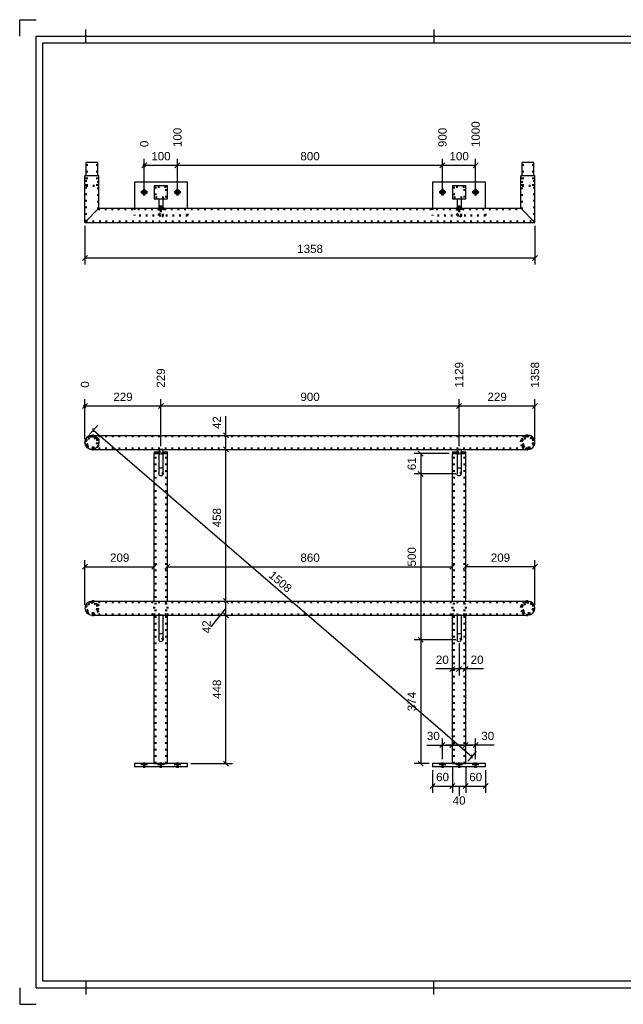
# Model space of a CAD drawing. Header units: millimetres. Extents: x -31 to 389, y -511 to -214.
# Tile 1 of 4: x -31 to 151, y -511 to -214. Entities that reach past the tile are written whole.
import ezdxf

# ---------------------------------------------------------------- set-up
doc = ezdxf.new("R2010")
doc.units = ezdxf.units.MM
doc.linetypes.add('DOT', pattern=[2, 0.5, -1.5])
doc.linetypes.add('STRICHPUNKT2', pattern=[18.5, 10, -4, 0.5, -4])
doc.layers.get('0').update_dxf_attribs({"linetype": 'CONTINUOUS'})
doc.layers.add('DIM49', color=4, linetype='CONTINUOUS')
doc.layers.add('TXT_DIM49', color=2, linetype='CONTINUOUS')
doc.layers.add('LE_ALL', color=7, linetype='CONTINUOUS', lineweight=50)
doc.styles.add('ARIAL', font='arial.ttf')

# ---------------------------------------------------------------- blocks, each defined once
blk = doc.blocks.new('DINA3_00002', base_point=(381.65, -504.49))
for p, q in [((-11.35, -221.49), (-11.35, -217.49)), ((93.65, -217.49), (93.65, -221.49)), ((-24.35, -504.49), (-24.35, -221.49)), ((-24.35, -221.49), (381.65, -221.49)), ((381.65, -504.49), (-24.35, -504.49)), ((-11.35, -504.49), (-11.35, -508.49)), ((93.65, -508.49), (93.65, -504.49)), ((-26.35, -506.49), (383.65, -506.49))]:
    blk.add_line(p, q)
for points in [[(-31.35, -219.49), (-31.35, -214.49), (-26.35, -214.49)], [(-26.35, -506.49), (-26.35, -219.49), (383.65, -219.49)], [(-31.35, -506.49), (-31.35, -511.49), (-26.35, -511.49)]]:
    blk.add_lwpolyline(points)
blk = doc.blocks.new('_ZBL0023_00001')
blk.add_blockref('DINA3_00002', (381.65, -504.49))
blk = doc.blocks.new('Constructie buis 42.4x2.6_00082', base_point=(-11.4, -275.37))
for p in [(-7.42, -271.39), (124.18, -275.63)]:
    blk.add_line(p, (119.94, -271.39))
blk.add_lwpolyline([(-7.42, -271.39), (-11.66, -275.63), (124.18, -275.63)])
at = {"layer": 'LE_ALL', "color": 3, "linetype": 'DOT'}
for p, q in [((-7.68, -271.65), (120.2, -271.65)), ((-11.4, -275.37), (123.92, -275.37))]:
    blk.add_line(p, q, dxfattribs=at)
blk = doc.blocks.new('Constructie buis 42.4x2.6_00081')
blk.add_blockref('Constructie buis 42.4x2.6_00082', (-11.4, -275.37))
blk = doc.blocks.new('Constructie buis 42.4x2.6_00084', base_point=(123.92, -275.37))
for p in [(124.18, -261.61), (119.94, -271.39)]:
    blk.add_line(p, (119.94, -261.61))
blk.add_lwpolyline([(119.94, -271.39), (124.18, -275.63), (124.18, -261.61)])
at = {"layer": 'LE_ALL', "color": 3, "linetype": 'DOT'}
for p, q in [((120.2, -271.65), (120.2, -261.61)), ((123.92, -275.37), (123.92, -261.61))]:
    blk.add_line(p, q, dxfattribs=at)
blk = doc.blocks.new('Constructie buis 42.4x2.6_00083')
blk.add_blockref('Constructie buis 42.4x2.6_00084', (123.92, -275.37))
blk = doc.blocks.new('Constructie buis 42.4x2.6_00086', base_point=(-7.68, -271.65))
for p in [(-7.42, -261.61), (-11.66, -275.63)]:
    blk.add_line(p, (-11.66, -261.61))
blk.add_lwpolyline([(-11.66, -275.63), (-7.42, -271.39), (-7.42, -261.61)])
at = {"layer": 'LE_ALL', "color": 3, "linetype": 'DOT'}
for p, q in [((-11.4, -275.37), (-11.4, -261.61)), ((-7.68, -271.65), (-7.68, -261.61))]:
    blk.add_line(p, q, dxfattribs=at)
blk = doc.blocks.new('Constructie buis 42.4x2.6_00085')
blk.add_blockref('Constructie buis 42.4x2.6_00086', (-7.68, -271.65))
blk = doc.blocks.new('Koker 40x40x4 EN 10219-2_00089', base_point=(99.66, -264.91))
at = {"layer": 'LE_ALL', "color": 3, "linetype": 'DOT'}
blk.add_lwpolyline([(99.66, -264.91), (99.66, -268.11), (102.86, -268.11), (102.86, -264.91)], close=True, dxfattribs=at)
blk = doc.blocks.new('Koker 40x40x4 EN 10219-2_00088')
blk.add_blockref('Koker 40x40x4 EN 10219-2_00089', (99.66, -264.91))
blk = doc.blocks.new('Massieve as 12_00091', base_point=(100.66, -273.51))
for p, q in [((100.66, -268.51), (101.86, -268.51)), ((100.66, -268.51), (100.66, -271.39)), ((101.86, -268.51), (101.86, -271.39))]:
    blk.add_line(p, q)
at = {"layer": 'LE_ALL', "color": 3, "linetype": 'DOT'}
for p, q in [((100.66, -271.39), (100.66, -271.71)), ((100.66, -271.71), (101.86, -271.71)), ((100.66, -273.51), (100.66, -271.71)), ((101.86, -271.39), (101.86, -271.71)), ((101.86, -273.51), (101.86, -271.71))]:
    blk.add_line(p, q, dxfattribs=at)
blk.add_circle((101.26, -273.51), 0.6, dxfattribs=at)
blk = doc.blocks.new('Massieve as 12_00090')
blk.add_blockref('Massieve as 12_00091', (100.66, -273.51))
blk = doc.blocks.new('Strip 40x5_00093', base_point=(99.26, -264.51))
for p, q in [((99.26, -264.51), (103.26, -264.51)), ((99.26, -264.51), (99.26, -268.51)), ((103.26, -268.51), (103.26, -264.51)), ((99.26, -268.51), (103.26, -268.51))]:
    blk.add_line(p, q)
blk = doc.blocks.new('Strip 40x5_00092')
blk.add_blockref('Strip 40x5_00093', (99.26, -264.51))
blk = doc.blocks.new('Strip 100x10_00095', base_point=(101.86, -271.15))
for p, q in [((93.26, -263.51), (93.26, -271.39)), ((109.26, -263.51), (93.26, -263.51)), ((109.26, -271.39), (109.26, -263.51))]:
    blk.add_line(p, q)
blk.add_lwpolyline([(100.66, -271.15, 0.092467), (100.57, -271.39)], format="xyb")
for centre in [(96.26, -266.51), (106.26, -266.51)]:
    blk.add_circle(centre, 0.7)
blk.add_arc((101.26, -271.51), 0.7, 9.8709, 31.0027)
at = {"layer": 'LE_ALL', "color": 3, "linetype": 'DOT'}
for p, q in [((93.26, -271.39), (93.26, -273.51)), ((109.26, -273.51), (109.26, -271.39)), ((109.26, -273.51), (93.26, -273.51))]:
    blk.add_line(p, q, dxfattribs=at)
for points in [[(100.57, -271.39, 1.18903), (101.95, -271.39)], [(101.86, -271.15, 0.263265), (101.26, -270.81, 0.263265), (100.66, -271.15)]]:
    blk.add_lwpolyline(points, format="xyb", dxfattribs=at)
blk = doc.blocks.new('_00097', base_point=(96.26, -266.51))
at = {"layer": 'LE_ALL', "color": 1, "linetype": 'STRICHPUNKT2'}
for p, q in [((96.26, -266.51), (95.26, -266.51)), ((96.26, -266.51), (95.26, -266.51)), ((96.26, -266.51), (96.26, -265.51)), ((96.26, -266.51), (96.26, -265.51)), ((96.26, -266.51), (96.26, -267.51)), ((96.26, -266.51), (97.26, -266.51)), ((96.26, -266.51), (96.26, -267.51)), ((96.26, -266.51), (97.26, -266.51)), ((106.26, -266.51), (105.26, -266.51)), ((106.26, -266.51), (105.26, -266.51)), ((106.26, -266.51), (106.26, -265.51)), ((106.26, -266.51), (106.26, -265.51)), ((106.26, -266.51), (106.26, -267.51)), ((106.26, -266.51), (107.26, -266.51)), ((106.26, -266.51), (106.26, -267.51)), ((106.26, -266.51), (107.26, -266.51)), ((101.26, -271.51), (100.26, -271.51)), ((101.26, -271.51), (100.26, -271.51)), ((101.26, -271.51), (101.26, -270.51)), ((101.26, -271.51), (101.26, -270.51)), ((101.26, -271.51), (102.26, -271.51)), ((101.26, -271.51), (101.26, -272.51)), ((101.26, -271.51), (102.26, -271.51)), ((101.26, -271.51), (101.26, -272.51))]:
    blk.add_line(p, q, dxfattribs=at)
blk = doc.blocks.new('_00096')
blk.add_blockref('_00097', (96.26, -266.51))
blk = doc.blocks.new('Strip 100x10_00094')
for name, p in [('Strip 100x10_00095', (101.86, -271.15)), ('_00096', (0, 0))]:
    blk.add_blockref(name, p)
blk = doc.blocks.new('Baluster_00087')
for name in ['Strip 100x10_00094', 'Strip 40x5_00092', 'Koker 40x40x4 EN 10219-2_00088', 'Massieve as 12_00090']:
    blk.add_blockref(name, (0, 0))
blk = doc.blocks.new('Koker 40x40x4 EN 10219-2_00100', base_point=(9.66, -264.91))
at = {"layer": 'LE_ALL', "color": 3, "linetype": 'DOT'}
blk.add_lwpolyline([(9.66, -264.91), (9.66, -268.11), (12.86, -268.11), (12.86, -264.91)], close=True, dxfattribs=at)
blk = doc.blocks.new('Koker 40x40x4 EN 10219-2_00099')
blk.add_blockref('Koker 40x40x4 EN 10219-2_00100', (9.66, -264.91))
blk = doc.blocks.new('Massieve as 12_00102', base_point=(10.66, -273.51))
for p, q in [((10.66, -268.51), (11.86, -268.51)), ((10.66, -268.51), (10.66, -271.39)), ((11.86, -268.51), (11.86, -271.39))]:
    blk.add_line(p, q)
at = {"layer": 'LE_ALL', "color": 3, "linetype": 'DOT'}
for p, q in [((10.66, -271.39), (10.66, -271.71)), ((10.66, -271.71), (11.86, -271.71)), ((10.66, -273.51), (10.66, -271.71)), ((11.86, -271.39), (11.86, -271.71)), ((11.86, -273.51), (11.86, -271.71))]:
    blk.add_line(p, q, dxfattribs=at)
blk.add_circle((11.26, -273.51), 0.6, dxfattribs=at)
blk = doc.blocks.new('Massieve as 12_00101')
blk.add_blockref('Massieve as 12_00102', (10.66, -273.51))
blk = doc.blocks.new('Strip 40x5_00104', base_point=(9.26, -264.51))
for p, q in [((9.26, -264.51), (13.26, -264.51)), ((9.26, -264.51), (9.26, -268.51)), ((13.26, -268.51), (13.26, -264.51)), ((9.26, -268.51), (13.26, -268.51))]:
    blk.add_line(p, q)
blk = doc.blocks.new('Strip 40x5_00103')
blk.add_blockref('Strip 40x5_00104', (9.26, -264.51))
blk = doc.blocks.new('_D3', base_point=(17.51, -252.91))
at = {"layer": 'DIM49', "color": 1}
for p, q in [((15.51, -259.16), (17.01, -257.66)), ((16.26, -265.51), (16.26, -256.41)), ((6.26, -258.41), (16.26, -258.41))]:
    blk.add_line(p, q, dxfattribs=at)
at = {"layer": 'TXT_DIM49', "style": 'ARIAL'}
blk.add_text('100', height=2.5, rotation=90.0002, dxfattribs=at).set_placement((17.51, -252.91))
blk = doc.blocks.new('_D4', base_point=(97.51, -252.91))
at = {"layer": 'DIM49', "color": 1}
for p, q in [((95.51, -259.16), (97.01, -257.66)), ((96.26, -265.51), (96.26, -256.41)), ((6.26, -258.41), (96.26, -258.41))]:
    blk.add_line(p, q, dxfattribs=at)
at = {"layer": 'TXT_DIM49', "style": 'ARIAL'}
blk.add_text('900', height=2.5, rotation=90.0002, dxfattribs=at).set_placement((97.51, -252.91))
blk = doc.blocks.new('_D5', base_point=(107.51, -252.91))
at = {"layer": 'DIM49', "color": 1}
for p, q in [((105.51, -259.16), (107.01, -257.66)), ((106.26, -265.51), (106.26, -256.41)), ((6.26, -258.41), (106.26, -258.41))]:
    blk.add_line(p, q, dxfattribs=at)
at = {"layer": 'TXT_DIM49', "style": 'ARIAL'}
blk.add_text('1000', height=2.5, rotation=90.0002, dxfattribs=at).set_placement((107.51, -252.91))
blk = doc.blocks.new('_D6', base_point=(7.51, -252.91))
at = {"layer": 'DIM49', "color": 1}
for p, q in [((6.61, -258.29), (5.91, -258.29)), ((6.44, -258.09), (6.07, -258.09)), ((6.26, -265.51), (6.26, -256.41)), ((6.62, -258.49), (5.89, -258.49)), ((6.01, -258.69), (6.51, -258.69))]:
    blk.add_line(p, q, dxfattribs=at)
blk.add_lwpolyline([(5.9, -258.51), (5.93, -258.6), (5.99, -258.68), (6.07, -258.74), (6.16, -258.77), (6.26, -258.79), (6.35, -258.77), (6.45, -258.74), (6.52, -258.68), (6.58, -258.6), (6.62, -258.51), (6.63, -258.41), (6.62, -258.31), (6.58, -258.22), (6.52, -258.15), (6.45, -258.09), (6.35, -258.05), (6.26, -258.04), (6.16, -258.05), (6.07, -258.09), (5.99, -258.15), (5.93, -258.22), (5.9, -258.31), (5.88, -258.41)], close=True, dxfattribs=at)
at = {"layer": 'TXT_DIM49', "style": 'ARIAL'}
blk.add_text('0', height=2.5, rotation=90.0002, dxfattribs=at).set_placement((7.51, -252.91))
blk = doc.blocks.new('_D7', base_point=(8.38, -256.91))
at = {"layer": 'DIM49', "color": 1}
for p, q in [((7.01, -257.66), (5.51, -259.16)), ((6.26, -265.51), (6.26, -256.41)), ((15.51, -259.16), (17.01, -257.66)), ((16.26, -265.51), (16.26, -256.41)), ((6.26, -258.41), (16.26, -258.41))]:
    blk.add_line(p, q, dxfattribs=at)
at = {"layer": 'TXT_DIM49', "style": 'ARIAL'}
blk.add_text('100', height=2.5, dxfattribs=at).set_placement((8.38, -256.91))
blk = doc.blocks.new('_D8', base_point=(53.38, -256.91))
at = {"layer": 'DIM49', "color": 1}
for p, q in [((17.01, -257.66), (15.51, -259.16)), ((16.26, -265.51), (16.26, -256.41)), ((95.51, -259.16), (97.01, -257.66)), ((96.26, -265.51), (96.26, -256.41)), ((16.26, -258.41), (96.26, -258.41))]:
    blk.add_line(p, q, dxfattribs=at)
at = {"layer": 'TXT_DIM49', "style": 'ARIAL'}
blk.add_text('800', height=2.5, dxfattribs=at).set_placement((53.38, -256.91))
blk = doc.blocks.new('_D9', base_point=(98.38, -256.91))
at = {"layer": 'DIM49', "color": 1}
for p, q in [((97.01, -257.66), (95.51, -259.16)), ((96.26, -265.51), (96.26, -256.41)), ((105.51, -259.16), (107.01, -257.66)), ((106.26, -265.51), (106.26, -256.41)), ((96.26, -258.41), (106.26, -258.41))]:
    blk.add_line(p, q, dxfattribs=at)
at = {"layer": 'TXT_DIM49', "style": 'ARIAL'}
blk.add_text('100', height=2.5, dxfattribs=at).set_placement((98.38, -256.91))
blk = doc.blocks.new('Strip 100x10_00106', base_point=(11.86, -271.15))
for p, q in [((3.26, -263.51), (3.26, -271.39)), ((19.26, -263.51), (3.26, -263.51)), ((19.26, -271.39), (19.26, -263.51))]:
    blk.add_line(p, q)
blk.add_lwpolyline([(10.66, -271.15, 0.092467), (10.57, -271.39)], format="xyb")
for centre in [(6.26, -266.51), (16.26, -266.51)]:
    blk.add_circle(centre, 0.7)
blk.add_arc((11.26, -271.51), 0.7, 9.8709, 31.0027)
at = {"layer": 'LE_ALL', "color": 3, "linetype": 'DOT'}
for p, q in [((3.26, -271.39), (3.26, -273.51)), ((19.26, -273.51), (19.26, -271.39)), ((19.26, -273.51), (3.26, -273.51))]:
    blk.add_line(p, q, dxfattribs=at)
for points in [[(10.57, -271.39, 1.18903), (11.95, -271.39)], [(11.86, -271.15, 0.263265), (11.26, -270.81, 0.263265), (10.66, -271.15)]]:
    blk.add_lwpolyline(points, format="xyb", dxfattribs=at)
for name, p in [('_D5', (107.51, -252.91)), ('_D3', (17.51, -252.91)), ('_D4', (97.51, -252.91)), ('_D6', (7.51, -252.91)), ('_D7', (8.38, -256.91)), ('_D8', (53.38, -256.91)), ('_D9', (98.38, -256.91))]:
    blk.add_blockref(name, p)
blk = doc.blocks.new('_00108', base_point=(6.26, -266.51))
at = {"layer": 'LE_ALL', "color": 1, "linetype": 'STRICHPUNKT2'}
for p, q in [((6.26, -266.51), (5.26, -266.51)), ((6.26, -266.51), (5.26, -266.51)), ((6.26, -266.51), (6.26, -265.51)), ((6.26, -266.51), (6.26, -265.51)), ((6.26, -266.51), (6.26, -267.51)), ((6.26, -266.51), (7.26, -266.51)), ((6.26, -266.51), (6.26, -267.51)), ((6.26, -266.51), (7.26, -266.51)), ((16.26, -266.51), (15.26, -266.51)), ((16.26, -266.51), (15.26, -266.51)), ((16.26, -266.51), (16.26, -265.51)), ((16.26, -266.51), (16.26, -265.51)), ((16.26, -266.51), (16.26, -267.51)), ((16.26, -266.51), (17.26, -266.51)), ((16.26, -266.51), (16.26, -267.51)), ((16.26, -266.51), (17.26, -266.51)), ((11.26, -271.51), (10.26, -271.51)), ((11.26, -271.51), (10.26, -271.51)), ((11.26, -271.51), (11.26, -270.51)), ((11.26, -271.51), (11.26, -270.51)), ((11.26, -271.51), (12.26, -271.51)), ((11.26, -271.51), (11.26, -272.51)), ((11.26, -271.51), (12.26, -271.51)), ((11.26, -271.51), (11.26, -272.51))]:
    blk.add_line(p, q, dxfattribs=at)
blk = doc.blocks.new('_00107')
blk.add_blockref('_00108', (6.26, -266.51))
blk = doc.blocks.new('Strip 100x10_00105')
for name, p in [('Strip 100x10_00106', (11.86, -271.15)), ('_00107', (0, 0))]:
    blk.add_blockref(name, p)
blk = doc.blocks.new('Baluster_00098')
for name in ['Strip 100x10_00105', 'Strip 40x5_00103', 'Koker 40x40x4 EN 10219-2_00099', 'Massieve as 12_00101']:
    blk.add_blockref(name, (0, 0))
blk = doc.blocks.new('Constructie buis 35x2_00110', base_point=(123.61, -264.61))
for p, q in [((123.81, -257.61), (120.31, -257.61)), ((120.31, -261.61), (120.31, -257.61)), ((123.81, -261.61), (123.81, -257.61))]:
    blk.add_line(p, q)
at = {"layer": 'LE_ALL', "color": 3, "linetype": 'DOT'}
for p, q in [((120.51, -264.61), (120.51, -257.61)), ((123.61, -264.61), (123.61, -257.61)), ((120.31, -264.61), (120.31, -261.61)), ((123.81, -264.61), (123.81, -261.61)), ((120.31, -264.61), (123.81, -264.61))]:
    blk.add_line(p, q, dxfattribs=at)
blk = doc.blocks.new('Constructie buis 35x2_00109')
blk.add_blockref('Constructie buis 35x2_00110', (123.61, -264.61))
blk = doc.blocks.new('Constructie buis 35x2_00112', base_point=(-7.99, -264.61))
for p, q in [((-7.79, -257.61), (-11.29, -257.61)), ((-11.29, -261.61), (-11.29, -257.61)), ((-7.79, -261.61), (-7.79, -257.61))]:
    blk.add_line(p, q)
at = {"layer": 'LE_ALL', "color": 3, "linetype": 'DOT'}
for p, q in [((-11.09, -264.61), (-11.09, -257.61)), ((-7.99, -264.61), (-7.99, -257.61)), ((-11.29, -264.61), (-11.29, -261.61)), ((-7.79, -264.61), (-7.79, -261.61)), ((-11.29, -264.61), (-7.79, -264.61))]:
    blk.add_line(p, q, dxfattribs=at)
blk = doc.blocks.new('Constructie buis 35x2_00111')
blk.add_blockref('Constructie buis 35x2_00112', (-7.99, -264.61))
blk = doc.blocks.new('Hekwerk verdieping_00080')
for name in ['Baluster_00098', 'Constructie buis 35x2_00111', 'Constructie buis 35x2_00109', 'Constructie buis 42.4x2.6_00085', 'Baluster_00087', 'Constructie buis 42.4x2.6_00083', 'Constructie buis 42.4x2.6_00081']:
    blk.add_blockref(name, (0, 0))
blk = doc.blocks.new('Smits Agro_00079')
blk.add_blockref('Hekwerk verdieping_00080', (0, 0))
blk = doc.blocks.new('Nijverdal_00078')
blk.add_blockref('Smits Agro_00079', (0, 0))
blk = doc.blocks.new('_A3D0052_00077')
blk.add_blockref('Nijverdal_00078', (0, 0))
blk = doc.blocks.new('_ANS0052_00076')
blk.add_blockref('_A3D0052_00077', (0, 0))
blk = doc.blocks.new('Constructie buis 42.4x2.6_00119', base_point=(-9.54, -344.12))
blk.add_line((-9.54, -339.88), (122.06, -339.88))
blk.add_lwpolyline([(-9.54, -339.88, 1), (-9.54, -344.12), (122.06, -344.12)], format="xyb")
blk.add_arc((122.06, -342), 2.12, -90, 90)
at = {"layer": 'LE_ALL', "color": 3, "linetype": 'DOT'}
for p, q in [((-9.54, -340.14), (122.06, -340.14)), ((-9.54, -343.86), (122.06, -343.86))]:
    blk.add_line(p, q, dxfattribs=at)
for centre, radius, start, end in [((-9.54, -342), 1.86, 90, -90), ((-9.54, -342), 2.12, -90, 90), ((-9.54, -342), 1.86, 70.4983, 90), ((122.06, -342), 2.12, 90, -90), ((122.06, -342), 1.86, -90, 90), ((122.06, -342), 1.86, -109.5017, -90)]:
    blk.add_arc(centre, radius, start, end, dxfattribs=at)
blk = doc.blocks.new('Constructie buis 42.4x2.6_00118')
blk.add_blockref('Constructie buis 42.4x2.6_00119', (-9.54, -344.12))
blk = doc.blocks.new('Constructie buis 42.4x2.6_00121', base_point=(-9.54, -394.12))
blk.add_line((-9.54, -389.88), (122.06, -389.88))
blk.add_lwpolyline([(-9.54, -389.88, 1), (-9.54, -394.12), (122.06, -394.12)], format="xyb")
blk.add_arc((122.06, -392), 2.12, -90, 90)
at = {"layer": 'LE_ALL', "color": 3, "linetype": 'DOT'}
blk.add_line((-9.54, -390.14), (122.06, -390.14), dxfattribs=at)
blk.add_lwpolyline([(-9.54, -390.14, -1), (-9.54, -393.86), (122.06, -393.86, -1), (122.06, -390.14)], format="xyb", dxfattribs=at)
for centre, radius, start, end in [((-9.54, -392), 1.86, 90, -90), ((-9.54, -392), 2.12, -90, 90), ((122.06, -392), 2.12, 90, -90), ((122.06, -392), 1.86, -90, 90)]:
    blk.add_arc(centre, radius, start, end, dxfattribs=at)
blk = doc.blocks.new('Constructie buis 42.4x2.6_00120')
blk.add_blockref('Constructie buis 42.4x2.6_00121', (-9.54, -394.12))
blk = doc.blocks.new('_D10', base_point=(110.84, -378.02))
at = {"layer": 'DIM49', "color": 1}
for p, q in [((104.01, -378.77), (102.51, -380.27)), ((124.18, -379.52), (103.26, -379.52)), ((123.43, -380.27), (124.93, -378.77)), ((124.18, -391), (124.18, -377.52))]:
    blk.add_line(p, q, dxfattribs=at)
at = {"layer": 'TXT_DIM49', "style": 'ARIAL'}
blk.add_text('209', height=2.5, dxfattribs=at).set_placement((110.84, -378.02))
blk = doc.blocks.new('Constructie buis 42.4x2.6_00123', base_point=(121.44, -393.75))
blk.add_arc((122.06, -392), 2.12, -90, 90)
at = {"layer": 'LE_ALL', "color": 3, "linetype": 'DOT'}
blk.add_lwpolyline([(122.06, -394.12, -0.861418), (121.44, -389.97, -0.07445), (122.06, -389.88)], format="xyb", dxfattribs=at)
blk.add_circle((122.06, -392), 1.86, dxfattribs=at)
blk.add_blockref('_D10', (110.84, -378.02))
blk = doc.blocks.new('Constructie buis 42.4x2.6_00122')
blk.add_blockref('Constructie buis 42.4x2.6_00123', (121.44, -393.75))
blk = doc.blocks.new('Constructie buis 42.4x2.6_00125', base_point=(121.44, -343.75))
blk.add_arc((122.06, -342), 2.12, -90, 90.0005)
at = {"layer": 'LE_ALL', "color": 3, "linetype": 'DOT'}
blk.add_lwpolyline([(122.06, -344.12, -0.861418), (121.44, -339.97, -0.074448), (122.06, -339.88)], format="xyb", dxfattribs=at)
blk.add_circle((122.06, -342), 1.86, dxfattribs=at)
blk = doc.blocks.new('Constructie buis 42.4x2.6_00124')
blk.add_blockref('Constructie buis 42.4x2.6_00125', (121.44, -343.75))
blk = doc.blocks.new('_D11', base_point=(-4.08, -378.01))
at = {"layer": 'DIM49', "color": 1}
for p, q in [((-10.91, -378.76), (-12.41, -380.26)), ((-11.66, -391), (-11.66, -377.51)), ((-11.66, -379.51), (9.26, -379.51)), ((8.51, -380.26), (10.01, -378.76))]:
    blk.add_line(p, q, dxfattribs=at)
at = {"layer": 'TXT_DIM49', "style": 'ARIAL'}
blk.add_text('209', height=2.5, dxfattribs=at).set_placement((-4.08, -378.01))
blk = doc.blocks.new('Constructie buis 42.4x2.6_00127', base_point=(-8.92, -390.25))
blk.add_arc((-9.54, -392), 2.12, 90, -90)
at = {"layer": 'LE_ALL', "color": 3, "linetype": 'DOT'}
blk.add_lwpolyline([(-8.92, -394.03, -0.07445), (-9.54, -394.12)], format="xyb", dxfattribs=at)
blk.add_circle((-9.54, -392), 1.86, dxfattribs=at)
blk.add_blockref('_D11', (-4.08, -378.01))
blk = doc.blocks.new('Constructie buis 42.4x2.6_00126')
blk.add_blockref('Constructie buis 42.4x2.6_00127', (-8.92, -390.25))
blk = doc.blocks.new('_D12', base_point=(12.51, -325.5))
at = {"layer": 'DIM49', "color": 1}
for p, q in [((11.26, -343.12), (11.26, -329)), ((-11.66, -331), (11.26, -331)), ((10.51, -331.75), (12.01, -330.25))]:
    blk.add_line(p, q, dxfattribs=at)
at = {"layer": 'TXT_DIM49', "style": 'ARIAL'}
blk.add_text('229', height=2.5, rotation=90.0002, dxfattribs=at).set_placement((12.51, -325.5))
blk = doc.blocks.new('_D13', base_point=(102.51, -325.5))
at = {"layer": 'DIM49', "color": 1}
for p, q in [((101.26, -343.12), (101.26, -329)), ((-11.66, -331), (101.26, -331)), ((100.51, -331.75), (102.01, -330.25))]:
    blk.add_line(p, q, dxfattribs=at)
at = {"layer": 'TXT_DIM49', "style": 'ARIAL'}
blk.add_text('1129', height=2.5, rotation=90.0002, dxfattribs=at).set_placement((102.51, -325.5))
blk = doc.blocks.new('_D14', base_point=(125.43, -325.5))
at = {"layer": 'DIM49', "color": 1}
for p, q in [((124.18, -341), (124.18, -329)), ((-11.66, -331), (124.18, -331)), ((123.43, -331.75), (124.93, -330.25))]:
    blk.add_line(p, q, dxfattribs=at)
at = {"layer": 'TXT_DIM49', "style": 'ARIAL'}
blk.add_text('1358', height=2.5, rotation=90.0002, dxfattribs=at).set_placement((125.43, -325.5))
blk = doc.blocks.new('_D15', base_point=(-10.41, -325.5))
at = {"layer": 'DIM49', "color": 1}
for p, q in [((-11.66, -341), (-11.66, -329)), ((-11.3, -331.08), (-12.03, -331.08)), ((-11.31, -330.88), (-12.01, -330.88)), ((-11.91, -331.28), (-11.41, -331.28)), ((-11.48, -330.68), (-11.85, -330.68))]:
    blk.add_line(p, q, dxfattribs=at)
blk.add_lwpolyline([(-12.02, -331.1), (-11.99, -331.19), (-11.93, -331.27), (-11.85, -331.33), (-11.76, -331.37), (-11.66, -331.38), (-11.57, -331.37), (-11.47, -331.33), (-11.4, -331.27), (-11.34, -331.19), (-11.3, -331.1), (-11.29, -331), (-11.3, -330.91), (-11.34, -330.82), (-11.4, -330.74), (-11.47, -330.68), (-11.57, -330.64), (-11.66, -330.63), (-11.76, -330.64), (-11.85, -330.68), (-11.93, -330.74), (-11.99, -330.82), (-12.02, -330.91), (-12.04, -331)], close=True, dxfattribs=at)
at = {"layer": 'TXT_DIM49', "style": 'ARIAL'}
blk.add_text('0', height=2.5, rotation=90.0002, dxfattribs=at).set_placement((-10.41, -325.5))
blk = doc.blocks.new('_D16', base_point=(-3.08, -329.5))
at = {"layer": 'DIM49', "color": 1}
for p, q in [((-11.66, -341), (-11.66, -329)), ((11.26, -343.12), (11.26, -329)), ((-10.91, -330.25), (-12.41, -331.75)), ((-11.66, -331), (11.26, -331)), ((10.51, -331.75), (12.01, -330.25))]:
    blk.add_line(p, q, dxfattribs=at)
at = {"layer": 'TXT_DIM49', "style": 'ARIAL'}
blk.add_text('229', height=2.5, dxfattribs=at).set_placement((-3.08, -329.5))
blk = doc.blocks.new('_D17', base_point=(53.38, -329.5))
at = {"layer": 'DIM49', "color": 1}
for p, q in [((11.26, -343.12), (11.26, -329)), ((101.26, -343.12), (101.26, -329)), ((12.01, -330.25), (10.51, -331.75)), ((11.26, -331), (101.26, -331)), ((100.51, -331.75), (102.01, -330.25))]:
    blk.add_line(p, q, dxfattribs=at)
at = {"layer": 'TXT_DIM49', "style": 'ARIAL'}
blk.add_text('900', height=2.5, dxfattribs=at).set_placement((53.38, -329.5))
blk = doc.blocks.new('_D18', base_point=(109.84, -329.5))
at = {"layer": 'DIM49', "color": 1}
for p, q in [((101.26, -343.12), (101.26, -329)), ((124.18, -341), (124.18, -329)), ((102.01, -330.25), (100.51, -331.75)), ((101.26, -331), (124.18, -331)), ((123.43, -331.75), (124.93, -330.25))]:
    blk.add_line(p, q, dxfattribs=at)
at = {"layer": 'TXT_DIM49', "style": 'ARIAL'}
blk.add_text('229', height=2.5, dxfattribs=at).set_placement((109.84, -329.5))
blk = doc.blocks.new('Constructie buis 42.4x2.6_00129', base_point=(-8.92, -340.25))
blk.add_arc((-9.54, -342), 2.12, 90, -90)
at = {"layer": 'LE_ALL', "color": 3, "linetype": 'DOT'}
blk.add_lwpolyline([(-8.92, -344.03, -0.07445), (-9.54, -344.12)], format="xyb", dxfattribs=at)
blk.add_circle((-9.54, -342), 1.86, dxfattribs=at)
for name, p in [('_D14', (125.43, -325.5)), ('_D13', (102.51, -325.5)), ('_D12', (12.51, -325.5)), ('_D15', (-10.41, -325.5)), ('_D16', (-3.08, -329.5)), ('_D17', (53.38, -329.5)), ('_D18', (109.84, -329.5))]:
    blk.add_blockref(name, p)
blk = doc.blocks.new('Constructie buis 42.4x2.6_00128')
blk.add_blockref('Constructie buis 42.4x2.6_00129', (-8.92, -340.25))
blk = doc.blocks.new('Koker 40x40x4 EN 10219-2_00132', base_point=(102.86, -438.88))
for p, q in [((99.26, -389.88), (99.26, -345.38)), ((100.66, -345.38), (99.26, -345.38)), ((103.26, -389.88), (103.26, -345.38)), ((99.26, -438.88), (103.26, -438.88))]:
    blk.add_line(p, q)
for points in [[(103.26, -345.38), (101.86, -345.38)], [(99.26, -438.88), (99.26, -394.12)], [(103.26, -438.88), (103.26, -394.12)]]:
    blk.add_lwpolyline(points)
at = {"layer": 'LE_ALL', "color": 3, "linetype": 'DOT'}
for p, q in [((99.66, -438.88), (99.66, -345.38)), ((101.86, -345.38), (100.66, -345.38)), ((102.86, -438.88), (102.86, -345.38)), ((99.26, -394.12), (99.26, -389.88)), ((103.26, -394.12), (103.26, -389.88))]:
    blk.add_line(p, q, dxfattribs=at)
blk = doc.blocks.new('Koker 40x40x4 EN 10219-2_00131')
blk.add_blockref('Koker 40x40x4 EN 10219-2_00132', (102.86, -438.88))
blk = doc.blocks.new('Massieve as 12_00134', base_point=(100.66, -351.52))
for p, q in [((100.66, -344.12), (100.66, -349.72)), ((101.86, -344.12), (100.66, -344.12)), ((101.86, -349.72), (100.66, -349.72)), ((100.66, -349.72), (100.66, -351.52))]:
    blk.add_line(p, q)
blk.add_lwpolyline([(101.86, -344.12), (101.86, -349.72), (101.86, -351.52, -1), (100.66, -351.52)], format="xyb")
at = {"layer": 'LE_ALL', "color": 3, "linetype": 'DOT'}
blk.add_arc((101.26, -351.52), 0.6, 0, 180, dxfattribs=at)
blk = doc.blocks.new('Massieve as 12_00133')
blk.add_blockref('Massieve as 12_00134', (100.66, -351.52))
blk = doc.blocks.new('Strip 40x5_00136', base_point=(101.86, -344.88))
for p, q in [((99.26, -344.88), (99.26, -345.38)), ((101.86, -344.88), (103.26, -344.88)), ((101.86, -345.38), (103.26, -345.38)), ((103.26, -345.38), (103.26, -344.88))]:
    blk.add_line(p, q)
for points in [[(99.26, -344.88), (100.66, -344.88)], [(99.26, -345.38), (100.66, -345.38)]]:
    blk.add_lwpolyline(points)
at = {"layer": 'LE_ALL', "color": 3, "linetype": 'DOT'}
for p, q in [((100.66, -344.88), (101.86, -344.88)), ((100.66, -345.38), (101.86, -345.38))]:
    blk.add_line(p, q, dxfattribs=at)
blk = doc.blocks.new('Strip 40x5_00135')
blk.add_blockref('Strip 40x5_00136', (101.86, -344.88))
blk = doc.blocks.new('_D19', base_point=(88.22, -350.37))
at = {"layer": 'DIM49', "color": 1}
for p, q in [((98.26, -345.38), (87.72, -345.38)), ((90.47, -346.13), (88.97, -344.63)), ((89.72, -345.38), (89.72, -351.52)), ((100.26, -351.52), (87.72, -351.52)), ((88.97, -350.77), (90.47, -352.27))]:
    blk.add_line(p, q, dxfattribs=at)
at = {"layer": 'TXT_DIM49', "style": 'ARIAL'}
blk.add_text('61', height=2.5, rotation=90.0002, dxfattribs=at).set_placement((88.22, -350.37))
blk = doc.blocks.new('_D20', base_point=(88.22, -379.4))
at = {"layer": 'DIM49', "color": 1}
for p, q in [((100.26, -351.52), (87.72, -351.52)), ((90.47, -352.27), (88.97, -350.77)), ((89.72, -351.52), (89.72, -401.52)), ((88.97, -400.77), (90.47, -402.27)), ((100.26, -401.52), (87.72, -401.52))]:
    blk.add_line(p, q, dxfattribs=at)
at = {"layer": 'TXT_DIM49', "style": 'ARIAL'}
blk.add_text('500', height=2.5, rotation=90.0002, dxfattribs=at).set_placement((88.22, -379.4))
blk = doc.blocks.new('_D21', base_point=(88.22, -423.08))
at = {"layer": 'DIM49', "color": 1}
for p, q in [((90.47, -402.27), (88.97, -400.77)), ((100.26, -401.52), (87.72, -401.52)), ((89.72, -401.52), (89.72, -438.88)), ((92.26, -438.88), (87.72, -438.88)), ((88.97, -438.13), (90.47, -439.63))]:
    blk.add_line(p, q, dxfattribs=at)
at = {"layer": 'TXT_DIM49', "style": 'ARIAL'}
blk.add_text('374', height=2.5, rotation=90.0002, dxfattribs=at).set_placement((88.22, -423.08))
blk = doc.blocks.new('_D22', base_point=(104.76, -408.8))
at = {"layer": 'DIM49', "color": 1}
for p, q in [((101.26, -402.52), (101.26, -412.3)), ((100.51, -411.05), (102.01, -409.55)), ((104.01, -409.55), (102.51, -411.05)), ((108.6, -410.3), (95.26, -410.3))]:
    blk.add_line(p, q, dxfattribs=at)
at = {"layer": 'TXT_DIM49', "style": 'ARIAL'}
blk.add_text('20', height=2.5, dxfattribs=at).set_placement((104.76, -408.8))
blk = doc.blocks.new('_D23', base_point=(94.27, -408.8))
at = {"layer": 'DIM49', "color": 1}
for p, q in [((101.26, -402.52), (101.26, -412.3)), ((98.51, -411.05), (100.01, -409.55)), ((102.01, -409.55), (100.51, -411.05)), ((107.26, -410.3), (94.27, -410.3))]:
    blk.add_line(p, q, dxfattribs=at)
at = {"layer": 'TXT_DIM49', "style": 'ARIAL'}
blk.add_text('20', height=2.5, dxfattribs=at).set_placement((94.27, -408.8))
blk = doc.blocks.new('Massieve as 12_00138', base_point=(100.66, -401.52))
for p, q in [((100.66, -394.12), (100.66, -399.72)), ((101.86, -394.12), (100.66, -394.12)), ((101.86, -399.72), (100.66, -399.72)), ((100.66, -399.72), (100.66, -401.52))]:
    blk.add_line(p, q)
blk.add_lwpolyline([(101.86, -394.12), (101.86, -399.72), (101.86, -401.52, -1), (100.66, -401.52)], format="xyb")
at = {"layer": 'LE_ALL', "color": 3, "linetype": 'DOT'}
blk.add_arc((101.26, -401.52), 0.6, 0, 180, dxfattribs=at)
for name, p in [('_D19', (88.22, -350.37)), ('_D20', (88.22, -379.4)), ('_D21', (88.22, -423.08)), ('_D23', (94.27, -408.8)), ('_D22', (104.76, -408.8))]:
    blk.add_blockref(name, p)
blk = doc.blocks.new('Massieve as 12_00137')
blk.add_blockref('Massieve as 12_00138', (100.66, -401.52))
blk = doc.blocks.new('_D24', base_point=(91.55, -431.78))
at = {"layer": 'DIM49', "color": 1}
for p, q in [((91.55, -433.28), (105.26, -433.28)), ((95.51, -434.03), (97.01, -432.53)), ((96.26, -437.58), (96.26, -431.28)), ((100.01, -432.53), (98.51, -434.03))]:
    blk.add_line(p, q, dxfattribs=at)
at = {"layer": 'TXT_DIM49', "style": 'ARIAL'}
blk.add_text('30', height=2.5, dxfattribs=at).set_placement((91.55, -431.78))
blk = doc.blocks.new('_D25', base_point=(107.97, -431.78))
at = {"layer": 'DIM49', "color": 1}
for p, q in [((111.81, -433.28), (97.26, -433.28)), ((102.51, -434.03), (104.01, -432.53)), ((107.01, -432.53), (105.51, -434.03)), ((106.26, -437.58), (106.26, -431.28))]:
    blk.add_line(p, q, dxfattribs=at)
at = {"layer": 'TXT_DIM49', "style": 'ARIAL'}
blk.add_text('30', height=2.5, dxfattribs=at).set_placement((107.97, -431.78))
blk = doc.blocks.new('_D26', base_point=(94.34, -444.18))
at = {"layer": 'DIM49', "color": 1}
for p, q in [((93.26, -440.88), (93.26, -447.68)), ((99.26, -439.88), (99.26, -447.68)), ((94.01, -444.93), (92.51, -446.43)), ((98.51, -446.43), (100.01, -444.93)), ((93.26, -445.68), (99.26, -445.68))]:
    blk.add_line(p, q, dxfattribs=at)
at = {"layer": 'TXT_DIM49', "style": 'ARIAL'}
blk.add_text('60', height=2.5, dxfattribs=at).set_placement((94.34, -444.18))
blk = doc.blocks.new('_D27', base_point=(99.34, -451.25))
at = {"layer": 'DIM49', "color": 1}
for p, q in [((99.26, -439.88), (99.26, -447.68)), ((103.26, -439.88), (103.26, -447.68)), ((100.01, -444.93), (98.51, -446.43)), ((102.51, -446.43), (104.01, -444.93)), ((99.26, -445.68), (103.26, -445.68)), ((101.26, -445.68), (101.26, -448.65))]:
    blk.add_line(p, q, dxfattribs=at)
at = {"layer": 'TXT_DIM49', "style": 'ARIAL'}
blk.add_text('40', height=2.5, dxfattribs=at).set_placement((99.34, -451.25))
blk = doc.blocks.new('_D28', base_point=(104.34, -444.18))
at = {"layer": 'DIM49', "color": 1}
for p, q in [((103.26, -439.88), (103.26, -447.68)), ((109.26, -440.88), (109.26, -447.68)), ((104.01, -444.93), (102.51, -446.43)), ((108.51, -446.43), (110.01, -444.93)), ((103.26, -445.68), (109.26, -445.68))]:
    blk.add_line(p, q, dxfattribs=at)
at = {"layer": 'TXT_DIM49', "style": 'ARIAL'}
blk.add_text('60', height=2.5, dxfattribs=at).set_placement((104.34, -444.18))
blk = doc.blocks.new('Strip 100x10_00140', base_point=(95.56, -438.88))
for p, q in [((93.26, -438.88), (93.26, -439.88)), ((109.26, -438.88), (93.26, -438.88)), ((109.26, -439.88), (109.26, -438.88)), ((109.26, -439.88), (93.26, -439.88))]:
    blk.add_line(p, q)
at = {"layer": 'LE_ALL', "color": 3, "linetype": 'DOT'}
for p, q in [((95.56, -438.88), (95.56, -439.88)), ((96.96, -438.88), (96.96, -439.88)), ((100.56, -438.88), (100.56, -439.88)), ((101.96, -438.88), (101.96, -439.88)), ((105.56, -438.88), (105.56, -439.88)), ((106.96, -438.88), (106.96, -439.88))]:
    blk.add_line(p, q, dxfattribs=at)
for name, p in [('_D24', (91.55, -431.78)), ('_D25', (107.97, -431.78)), ('_D26', (94.34, -444.18)), ('_D27', (99.34, -451.25)), ('_D28', (104.34, -444.18))]:
    blk.add_blockref(name, p)
blk = doc.blocks.new('_00142', base_point=(96.26, -438.58))
at = {"layer": 'LE_ALL', "color": 1, "linetype": 'STRICHPUNKT2'}
for p, q in [((96.26, -438.58), (96.26, -440.18)), ((101.26, -438.58), (101.26, -440.18)), ((106.26, -438.58), (106.26, -440.18))]:
    blk.add_line(p, q, dxfattribs=at)
blk = doc.blocks.new('_00141')
blk.add_blockref('_00142', (96.26, -438.58))
blk = doc.blocks.new('Strip 100x10_00139')
for name, p in [('Strip 100x10_00140', (95.56, -438.88)), ('_00141', (0, 0))]:
    blk.add_blockref(name, p)
blk = doc.blocks.new('Baluster_00130')
for name in ['Massieve as 12_00133', 'Massieve as 12_00137', 'Strip 40x5_00135', 'Koker 40x40x4 EN 10219-2_00131', 'Strip 100x10_00139']:
    blk.add_blockref(name, (0, 0))
blk = doc.blocks.new('_D29', base_point=(53.38, -378.02))
at = {"layer": 'DIM49', "color": 1}
for p, q in [((14.01, -378.77), (12.51, -380.27)), ((13.26, -379.52), (99.26, -379.52)), ((98.51, -380.27), (100.01, -378.77))]:
    blk.add_line(p, q, dxfattribs=at)
at = {"layer": 'TXT_DIM49', "style": 'ARIAL'}
blk.add_text('860', height=2.5, dxfattribs=at).set_placement((53.38, -378.02))
blk = doc.blocks.new('Koker 40x40x4 EN 10219-2_00145', base_point=(12.86, -438.88))
for p, q in [((9.26, -389.88), (9.26, -345.38)), ((10.66, -345.38), (9.26, -345.38)), ((13.26, -389.88), (13.26, -345.38)), ((9.26, -438.88), (13.26, -438.88))]:
    blk.add_line(p, q)
for points in [[(13.26, -345.38), (11.86, -345.38)], [(9.26, -438.88), (9.26, -394.12)], [(13.26, -438.88), (13.26, -394.12)]]:
    blk.add_lwpolyline(points)
at = {"layer": 'LE_ALL', "color": 3, "linetype": 'DOT'}
for p, q in [((9.66, -438.88), (9.66, -345.38)), ((11.86, -345.38), (10.66, -345.38)), ((12.86, -438.88), (12.86, -345.38)), ((9.26, -394.12), (9.26, -389.88)), ((13.26, -394.12), (13.26, -389.88))]:
    blk.add_line(p, q, dxfattribs=at)
blk.add_blockref('_D29', (53.38, -378.02))
blk = doc.blocks.new('Koker 40x40x4 EN 10219-2_00144')
blk.add_blockref('Koker 40x40x4 EN 10219-2_00145', (12.86, -438.88))
blk = doc.blocks.new('Massieve as 12_00147', base_point=(10.66, -351.52))
for p, q in [((10.66, -344.12), (10.66, -349.72)), ((11.86, -344.12), (10.66, -344.12)), ((11.86, -349.72), (10.66, -349.72)), ((10.66, -349.72), (10.66, -351.52))]:
    blk.add_line(p, q)
blk.add_lwpolyline([(11.86, -344.12), (11.86, -349.72), (11.86, -351.52, -1), (10.66, -351.52)], format="xyb")
at = {"layer": 'LE_ALL', "color": 3, "linetype": 'DOT'}
blk.add_arc((11.26, -351.52), 0.6, 0, 180, dxfattribs=at)
blk = doc.blocks.new('Massieve as 12_00146')
blk.add_blockref('Massieve as 12_00147', (10.66, -351.52))
blk = doc.blocks.new('Strip 40x5_00149', base_point=(11.86, -344.88))
for p, q in [((9.26, -344.88), (9.26, -345.38)), ((11.86, -344.88), (13.26, -344.88)), ((11.86, -345.38), (13.26, -345.38)), ((13.26, -345.38), (13.26, -344.88))]:
    blk.add_line(p, q)
for points in [[(9.26, -344.88), (10.66, -344.88)], [(9.26, -345.38), (10.66, -345.38)]]:
    blk.add_lwpolyline(points)
at = {"layer": 'LE_ALL', "color": 3, "linetype": 'DOT'}
for p, q in [((10.66, -344.88), (11.86, -344.88)), ((10.66, -345.38), (11.86, -345.38))]:
    blk.add_line(p, q, dxfattribs=at)
blk = doc.blocks.new('Strip 40x5_00148')
blk.add_blockref('Strip 40x5_00149', (11.86, -344.88))
blk = doc.blocks.new('Massieve as 12_00151', base_point=(10.66, -401.52))
for p, q in [((10.66, -394.12), (10.66, -399.72)), ((11.86, -394.12), (10.66, -394.12)), ((11.86, -399.72), (10.66, -399.72)), ((10.66, -399.72), (10.66, -401.52))]:
    blk.add_line(p, q)
blk.add_lwpolyline([(11.86, -394.12), (11.86, -399.72), (11.86, -401.52, -1), (10.66, -401.52)], format="xyb")
at = {"layer": 'LE_ALL', "color": 3, "linetype": 'DOT'}
blk.add_arc((11.26, -401.52), 0.6, 0, 180, dxfattribs=at)
blk = doc.blocks.new('Massieve as 12_00150')
blk.add_blockref('Massieve as 12_00151', (10.66, -401.52))
blk = doc.blocks.new('_D30', base_point=(29.42, -419.38))
at = {"layer": 'DIM49', "color": 1}
for p, q in [((31.67, -394.87), (30.17, -393.37)), ((30.92, -438.88), (30.92, -394.12)), ((20.26, -438.88), (32.92, -438.88)), ((30.17, -438.13), (31.67, -439.63))]:
    blk.add_line(p, q, dxfattribs=at)
at = {"layer": 'TXT_DIM49', "style": 'ARIAL'}
blk.add_text('448', height=2.5, rotation=90.0002, dxfattribs=at).set_placement((29.42, -419.38))
blk = doc.blocks.new('_D31', base_point=(26.27, -399.56))
at = {"layer": 'DIM49', "color": 1}
for p, q in [((30.92, -392), (26.37, -397.64)), ((31.67, -390.63), (30.17, -389.13)), ((30.92, -394.12), (30.92, -389.88)), ((30.17, -393.37), (31.67, -394.87))]:
    blk.add_line(p, q, dxfattribs=at)
at = {"layer": 'TXT_DIM49', "style": 'ARIAL'}
blk.add_text('42', height=2.5, rotation=90.0002, dxfattribs=at).set_placement((26.27, -399.56))
blk = doc.blocks.new('_D32', base_point=(29.42, -367.62))
at = {"layer": 'DIM49', "color": 1}
for p, q in [((31.67, -344.87), (30.17, -343.37)), ((30.92, -389.88), (30.92, -344.12)), ((30.17, -389.13), (31.67, -390.63))]:
    blk.add_line(p, q, dxfattribs=at)
at = {"layer": 'TXT_DIM49', "style": 'ARIAL'}
blk.add_text('458', height=2.5, rotation=90.0002, dxfattribs=at).set_placement((29.42, -367.62))
blk = doc.blocks.new('_D33', base_point=(29.42, -337.95))
at = {"layer": 'DIM49', "color": 1}
for p, q in [((30.92, -350.12), (30.92, -334.11)), ((30.17, -339.13), (31.67, -340.63)), ((31.67, -344.87), (30.17, -343.37))]:
    blk.add_line(p, q, dxfattribs=at)
at = {"layer": 'TXT_DIM49', "style": 'ARIAL'}
blk.add_text('42', height=2.5, rotation=90.0002, dxfattribs=at).set_placement((29.42, -337.95))
blk = doc.blocks.new('Strip 100x10_00153', base_point=(5.56, -438.88))
for p, q in [((3.26, -438.88), (3.26, -439.88)), ((19.26, -438.88), (3.26, -438.88)), ((19.26, -439.88), (19.26, -438.88)), ((19.26, -439.88), (3.26, -439.88))]:
    blk.add_line(p, q)
at = {"layer": 'LE_ALL', "color": 3, "linetype": 'DOT'}
for p, q in [((5.56, -438.88), (5.56, -439.88)), ((6.96, -438.88), (6.96, -439.88)), ((10.56, -438.88), (10.56, -439.88)), ((11.96, -438.88), (11.96, -439.88)), ((15.56, -438.88), (15.56, -439.88)), ((16.96, -438.88), (16.96, -439.88))]:
    blk.add_line(p, q, dxfattribs=at)
for name, p in [('_D33', (29.42, -337.95)), ('_D32', (29.42, -367.62)), ('_D31', (26.27, -399.56)), ('_D30', (29.42, -419.38))]:
    blk.add_blockref(name, p)
blk = doc.blocks.new('_00155', base_point=(6.26, -438.58))
at = {"layer": 'LE_ALL', "color": 1, "linetype": 'STRICHPUNKT2'}
for p, q in [((6.26, -438.58), (6.26, -440.18)), ((11.26, -438.58), (11.26, -440.18)), ((16.26, -438.58), (16.26, -440.18))]:
    blk.add_line(p, q, dxfattribs=at)
blk = doc.blocks.new('_00154')
blk.add_blockref('_00155', (6.26, -438.58))
blk = doc.blocks.new('Strip 100x10_00152')
for name, p in [('Strip 100x10_00153', (5.56, -438.88)), ('_00154', (0, 0))]:
    blk.add_blockref(name, p)
blk = doc.blocks.new('Baluster_00143')
for name in ['Strip 100x10_00152', 'Massieve as 12_00146', 'Strip 40x5_00148', 'Koker 40x40x4 EN 10219-2_00144', 'Massieve as 12_00150']:
    blk.add_blockref(name, (0, 0))
blk = doc.blocks.new('Constructie buis 35x2_00157', base_point=(122.06, -343.55))
at = {"layer": 'LE_ALL', "color": 3, "linetype": 'DOT'}
for radius in [1.75, 1.55]:
    blk.add_circle((122.06, -342), radius, dxfattribs=at)
blk = doc.blocks.new('Constructie buis 35x2_00156')
blk.add_blockref('Constructie buis 35x2_00157', (122.06, -343.55))
blk = doc.blocks.new('Constructie buis 35x2_00159', base_point=(-9.54, -393.55))
at = {"layer": 'LE_ALL', "color": 3, "linetype": 'DOT'}
for radius in [1.75, 1.55]:
    blk.add_circle((-9.54, -392), radius, dxfattribs=at)
blk = doc.blocks.new('Constructie buis 35x2_00158')
blk.add_blockref('Constructie buis 35x2_00159', (-9.54, -393.55))
blk = doc.blocks.new('Constructie buis 35x2_00161', base_point=(-9.54, -343.55))
at = {"layer": 'LE_ALL', "color": 3, "linetype": 'DOT'}
for radius in [1.75, 1.55]:
    blk.add_circle((-9.54, -342), radius, dxfattribs=at)
blk = doc.blocks.new('Constructie buis 35x2_00160')
blk.add_blockref('Constructie buis 35x2_00161', (-9.54, -343.55))
blk = doc.blocks.new('Constructie buis 35x2_00163', base_point=(122.06, -393.55))
at = {"layer": 'LE_ALL', "color": 3, "linetype": 'DOT'}
for radius in [1.75, 1.55]:
    blk.add_circle((122.06, -392), radius, dxfattribs=at)
blk = doc.blocks.new('Constructie buis 35x2_00162')
blk.add_blockref('Constructie buis 35x2_00163', (122.06, -393.55))
blk = doc.blocks.new('Hekwerk verdieping_00117')
for name in ['Constructie buis 42.4x2.6_00128', 'Baluster_00143', 'Constructie buis 42.4x2.6_00118', 'Constructie buis 35x2_00160', 'Constructie buis 42.4x2.6_00124', 'Constructie buis 35x2_00156', 'Baluster_00130', 'Constructie buis 42.4x2.6_00126', 'Constructie buis 42.4x2.6_00122', 'Constructie buis 42.4x2.6_00120', 'Constructie buis 35x2_00158', 'Constructie buis 35x2_00162']:
    blk.add_blockref(name, (0, 0))
blk = doc.blocks.new('Smits Agro_00116')
blk.add_blockref('Hekwerk verdieping_00117', (0, 0))
blk = doc.blocks.new('Nijverdal_00115')
blk.add_blockref('Smits Agro_00116', (0, 0))
blk = doc.blocks.new('_A3D0053_00114')
blk.add_blockref('Nijverdal_00115', (0, 0))
blk = doc.blocks.new('_D1', base_point=(-10.91, -340.38))
at = {"layer": 'DIM49', "color": 1}
for p, q in [((-7.79, -336.76), (-10.26, -339.62)), ((-9.06, -338.78), (-9.13, -337.78)), ((-9.1, -338.28), (105.07, -436.78)), ((106.38, -435.26), (103.91, -438.12)), ((105.03, -436.28), (105.11, -437.28))]:
    blk.add_line(p, q, dxfattribs=at)
at = {"layer": 'TXT_DIM49', "style": 'ARIAL'}
blk.add_text('1508', height=2.5, rotation=319.2133, dxfattribs=at).set_placement((43.58, -382.4))
blk = doc.blocks.new('PART_00165', base_point=(-11.42, -341.02))
blk.add_circle((-9.54, -342), 2.12)
at = {"layer": 'DIM49'}
blk.add_blockref('_D1', (-10.91, -340.38), dxfattribs=at)
blk = doc.blocks.new('_A2D0053_00164')
blk.add_blockref('PART_00165', (-11.42, -341.02))
blk = doc.blocks.new('_ANS0053_00113')
for name in ['_A3D0053_00114', '_A2D0053_00164']:
    blk.add_blockref(name, (0, 0))
blk = doc.blocks.new('_D2', base_point=(52.42, -284.87))
at = {"layer": 'DIM49', "color": 1}
for p, q in [((-11.66, -276.63), (-11.66, -288.37)), ((124.18, -276.63), (124.18, -288.37)), ((-10.91, -285.62), (-12.41, -287.12)), ((-11.66, -286.37), (124.18, -286.37)), ((123.43, -287.12), (124.93, -285.62))]:
    blk.add_line(p, q, dxfattribs=at)
at = {"layer": 'TXT_DIM49', "style": 'ARIAL'}
blk.add_text('1358', height=2.5, dxfattribs=at).set_placement((52.42, -284.87))
blk = doc.blocks.new('PART_1650_00235')
blk.add_blockref('_D2', (52.42, -284.87))
blk = doc.blocks.new('VIEW_52_00234')
blk.add_blockref('PART_1650_00235', (0, 0))
blk = doc.blocks.new('DVI_FIGURE_00200')
blk.add_blockref('VIEW_52_00234', (0, 0))

msp = doc.modelspace()

# ---------------------------------------------------------------- block references
for name in ['_ZBL0023_00001', 'DVI_FIGURE_00200', '_ANS0052_00076', '_ANS0053_00113']:
    msp.add_blockref(name, (0, 0))

doc.saveas('drawing.dxf')
